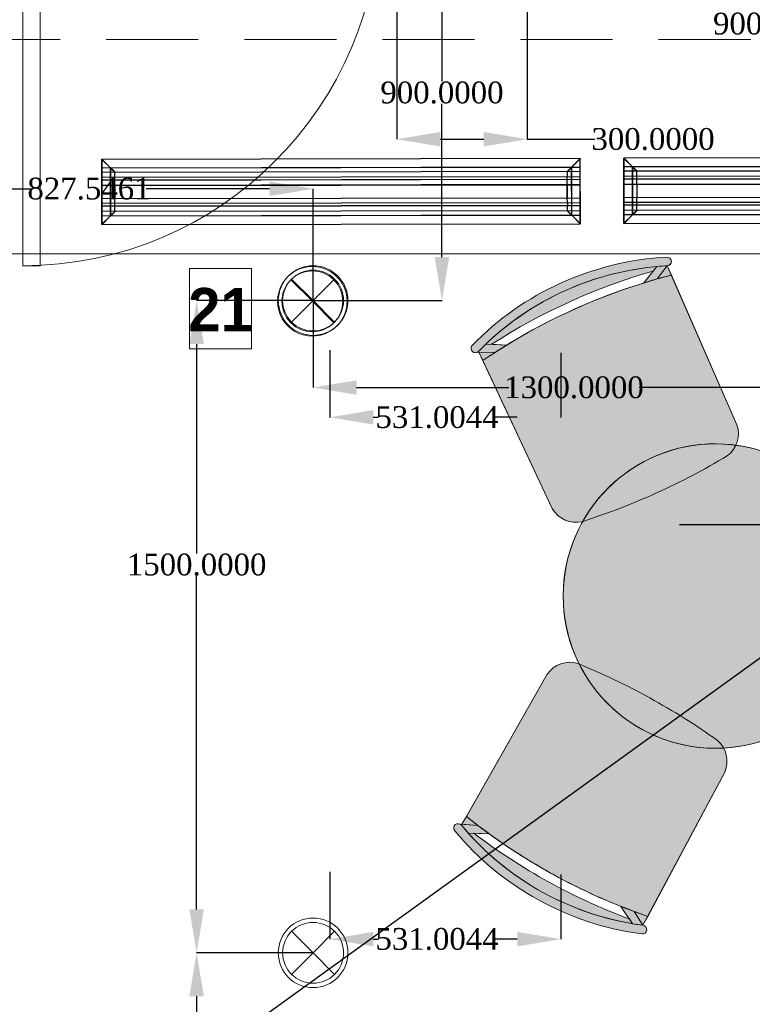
# Model space of a CAD drawing. Header units: millimetres. Extents: x 0 to 88385, y 0 to 41127.
# Tile 108 of 244: x 64383 to 66067, y 18270 to 20534. Entities that reach past the tile are written whole.
import ezdxf
from ezdxf import colors
from ezdxf.entities.mleader import LeaderData, LeaderLine
from ezdxf.math import Vec2, Vec3

# ---------------------------------------------------------------- set-up
doc = ezdxf.new("R2010")
doc.units = ezdxf.units.MM
doc.header["$MEASUREMENT"] = 0
doc.set_wipeout_variables(frame=1)
doc.linetypes.add('Hidden', pattern=[317.5, 211.666667, -105.833333])
for name, color, linetype in [('- განათება', 7, 'Continuous'), ('- მექანიკური ნაწილი', 7, 'Continuous'), ('- საშტეფცელო როზეტები', 7, 'Continuous'), ('Edges', 7, 'Continuous'), ('New_Structural - Bearing', 7, 'Continuous'), ('Structural - Bearing', 7, 'Continuous')]:
    doc.layers.add(name, color=color, linetype=linetype)
for name, color, linetype, lineweight in [('2D Drafting - General_Pen_No__2', 8, 'Continuous', 15), ('New_2D Drafting - General_Pen_No__1', 7, 'Continuous', 13), ('New_Annotation - Text_Pen_No__20', 1, 'Continuous', 0), ('New_Archicad Doors_Pen_No__1', 7, 'Continuous', 13), ('New_Drawing & Figure_Pen_No__1', 7, 'Continuous', 13)]:
    doc.layers.add(name, color=color, linetype=linetype, lineweight=lineweight)
for name, color, linetype, lineweight, true_color in [('New_2D Drafting - General_Pen_No__62', 7, 'Continuous', 20, 0xaaaaaa), ('New_Drawing & Figure_Pen_No__62', 7, 'Continuous', 20, 0xaaaaaa), ('New_Interior - Lamp_Pen_No__77', 7, 'Continuous', 20, 0xffeb28), ('Structural - Bearing_Pen_No__81', 7, 'Continuous', 20, 0x6a6a6a)]:
    doc.layers.add(name, color=color, linetype=linetype, lineweight=lineweight, true_color=true_color)
doc.styles.add('CT', font='ARIALN.TTF', dxfattribs={"height": 200})
doc.styles.add('GENERATED_STYLE_3', font='txt')
doc.styles.get("Standard").update_dxf_attribs({"font": 'sylfaen.ttf'})
doc.dimstyles.get("Standard").update_dxf_attribs({"dimtxt": 0.18, "dimasz": 0.18, "dimexe": 0.18, "dimexo": 0.0625, "dimgap": 0.09, "dimtad": 0, "dimtih": 1, "dimtoh": 1, "dimdec": 4, "dimzin": 0, "dimdsep": 46, "dimtxsty": 'Standard', "dimcen": 0.09, "dimadec": 0, "dimazin": 0, "dimtfac": 1, "dimtdec": 4, "dimtofl": 0, "dimtmove": 0, "dimatfit": 3, "dimfxl": 1, "dimtolj": 1, "dimtzin": 0, "dimarcsym": 0})

# ---------------------------------------------------------------- blocks, each defined once
blk = doc.blocks.new('Door_3')
at = {"layer": 'New_Archicad Doors_Pen_No__1', "color": 7, "linetype": 'Continuous', "lineweight": 13}
for p, q in [((370, 0), (370, 820)), ((370, 820), (410, 820)), ((410, 820), (410, 0)), ((-487, 0), (-487, 19)), ((-487, 19), (-437, 19)), ((-437, 0), (-487, 0)), ((-450, 0), (-487, 0)), ((-450, 0), (-487, 0)), ((-410, 0), (-450, 0)), ((-450, 0), (-450, -115)), ((-450, 0), (-450, -10)), ((-450, 0), (-450, -10)), ((-437, 19), (-437, 0)), ((-410, -115), (-410, 0)), ((410, 0), (370, 0)), ((450, 0), (410, 0)), ((410, 0), (410, -115)), ((437, 19), (487, 19)), ((437, 0), (437, 19)), ((487, 0), (437, 0)), ((450, -115), (450, 0)), ((450, 0), (450, -10)), ((450, 0), (450, -10)), ((450, 0), (487, 0)), ((450, 0), (487, 0)), ((487, 19), (487, 0)), ((-450, -10), (-450, -90)), ((-450, -10), (-450, -90)), ((450, -10), (450, -90)), ((450, -10), (450, -90)), ((-450, -90), (-450, -100)), ((-450, -90), (-450, -100)), ((450, -90), (450, -100)), ((450, -90), (450, -100)), ((-487, -119), (-487, -100)), ((-487, -100), (-437, -100)), ((-450, -100), (-487, -100)), ((-450, -100), (-487, -100)), ((-437, -100), (-437, -119)), ((437, -100), (487, -100)), ((437, -119), (437, -100)), ((450, -100), (487, -100)), ((450, -100), (487, -100)), ((487, -100), (487, -119)), ((-437, -119), (-487, -119)), ((-450, -115), (-410, -115)), ((410, -115), (450, -115)), ((487, -119), (437, -119))]:
    blk.add_line(p, q, dxfattribs=at)
blk.add_arc((410, 0), 820, 90, 180, dxfattribs=at)
blk = doc.blocks.new('Wall_46', base_point=(2382.1, 20888))
at = {"layer": 'New_Archicad Doors_Pen_No__1', "color": 7, "linetype": 'Continuous', "lineweight": 13, "zscale": 1000, "rotation": 180}
blk.add_blockref('Door_3', (-19440.8, 20788), dxfattribs=at)
blk = doc.blocks.new('Beam_11', base_point=(-47008.8, 20663))
at = {"layer": 'Structural - Bearing_Pen_No__81', "color": 251, "linetype": 'Hidden', "lineweight": 20, "true_color": 0x6a6a6a}
blk.add_line((-22833.8, 20488), (-17183.8, 20488), dxfattribs=at)
blk = doc.blocks.new('lineardiffplan')
at = {"layer": 'Edges'}
for p, q in [((392.8, 274.9), (392.8, 274.6)), ((393.1, 274.9), (392.8, 274.9)), ((422.8, 244.9), (392.8, 274.9)), ((392.8, 274.6), (392.9, 274.5)), ((392.9, 125.2), (392.9, 274.5)), ((412.4, 255), (392.9, 274.5)), ((393.1, 274.9), (393.2, 274.8)), ((393.2, 274.8), (412.7, 255.3)), ((1462.8, 244.9), (1492.8, 274.9)), ((1472.9, 255.3), (1492.4, 274.8)), ((1473.2, 254.9), (1492.8, 274.5)), ((1492.4, 274.8), (1492.5, 274.9)), ((1492.8, 274.9), (1492.5, 274.9)), ((1492.8, 274.5), (1492.8, 274.9)), ((1492.8, 274.5), (1492.8, 274.5)), ((1492.8, 125.4), (1492.8, 274.5)), ((1492.8, 255.3), (392.9, 255.3)), ((392.9, 254.9), (1492.8, 254.9)), ((412.4, 144.7), (412.4, 255)), ((412.8, 254.6), (412.4, 255)), ((412.7, 255.3), (413.1, 254.9)), ((412.8, 145.1), (412.8, 254.6)), ((412.8, 254.6), (422.8, 244.6)), ((413.1, 254.9), (423.1, 244.9)), ((1472.5, 254.9), (1462.5, 244.9)), ((1462.9, 244.6), (1472.8, 254.5)), ((1472.9, 255.3), (1472.5, 254.9)), ((1472.8, 254.5), (1473.2, 254.9)), ((1472.8, 254.5), (1472.8, 145.3)), ((1473.2, 144.9), (1473.2, 254.9)), ((392.9, 244.9), (1492.8, 244.9)), ((392.9, 233.2), (1492.8, 233.2)), ((392.9, 233), (1492.8, 233)), ((392.9, 226.8), (1492.8, 226.8)), ((392.9, 226.5), (1492.8, 226.5)), ((422.8, 244.6), (422.8, 244.9)), ((422.8, 244.9), (423.1, 244.9)), ((422.8, 244.6), (422.8, 244.6)), ((422.8, 244.6), (422.8, 233.2)), ((422.8, 233), (422.8, 233.2)), ((422.8, 226.8), (422.8, 233)), ((422.8, 226.5), (422.8, 226.8)), ((422.8, 214.9), (422.8, 226.5)), ((423.1, 244.9), (423.1, 244.9)), ((1462.5, 244.9), (1462.5, 244.9)), ((1462.5, 244.9), (1462.8, 244.9)), ((1462.8, 244.9), (1462.9, 244.6)), ((1462.8, 244.5), (1462.9, 244.6)), ((1462.8, 233.2), (1462.8, 244.5)), ((1462.8, 233), (1462.8, 233.2)), ((1462.8, 226.8), (1462.8, 233)), ((1462.8, 226.5), (1462.8, 226.8)), ((1462.8, 214.9), (1462.8, 226.5)), ((392.9, 214.9), (1492.8, 214.9)), ((1492.8, 214.8), (392.9, 214.8)), ((422.4, 214.9), (422.3, 214.9)), ((422.8, 214.9), (422.4, 214.9)), ((422.8, 184.9), (422.8, 214.9)), ((423.2, 214.9), (422.8, 214.9)), ((423.2, 214.8), (422.8, 214.9)), ((423.2, 214.8), (423.2, 214.9)), ((423.2, 214.8), (423.2, 184.9)), ((1462.8, 214.9), (1462.4, 214.9)), ((1462.4, 214.9), (1462.4, 214.8)), ((1462.8, 214.9), (1462.4, 214.8)), ((1462.4, 184.9), (1462.4, 214.8)), ((1462.8, 214.9), (1462.8, 184.9)), ((1462.8, 214.9), (1463.2, 214.9)), ((1463.2, 214.9), (1463.3, 214.9)), ((1492.8, 184.9), (392.9, 184.9)), ((422.4, 184.9), (422.3, 184.9)), ((422.8, 184.9), (422.4, 184.9)), ((422.8, 184.9), (423.2, 184.9)), ((422.8, 173.2), (422.8, 184.9)), ((1462.4, 184.9), (1462.8, 184.9)), ((1462.8, 173.2), (1462.8, 184.9)), ((1463.2, 184.9), (1462.8, 184.9)), ((1463.2, 184.9), (1463.3, 184.9)), ((392.9, 173.2), (1492.8, 173.2)), ((392.9, 173), (1492.8, 173)), ((392.9, 166.8), (1492.8, 166.8)), ((392.9, 166.5), (1492.8, 166.5)), ((422.8, 173), (422.8, 173.2)), ((422.8, 173), (422.8, 166.8)), ((422.8, 166.5), (422.8, 166.8)), ((422.8, 155.1), (422.8, 166.5)), ((1462.8, 173), (1462.8, 173.2)), ((1462.8, 166.8), (1462.8, 173)), ((1462.8, 166.5), (1462.8, 166.8)), ((1462.8, 155.3), (1462.8, 166.5)), ((392.8, 124.9), (422.8, 154.9)), ((392.9, 154.9), (1492.8, 154.9)), ((1492.8, 144.9), (392.9, 144.9)), ((392.9, 125.2), (412.4, 144.7)), ((392.9, 144.5), (1492.8, 144.5)), ((412.7, 144.5), (393.2, 124.9)), ((412.8, 145.1), (412.4, 144.7)), ((412.7, 144.5), (413.1, 144.9)), ((412.8, 145.1), (422.8, 155.1)), ((423.1, 154.8), (413.1, 144.9)), ((422.8, 154.9), (422.8, 155.1)), ((422.8, 155.1), (422.8, 155.1)), ((423.1, 154.8), (422.8, 154.9)), ((423.1, 154.8), (423.1, 154.9)), ((1462.5, 154.8), (1462.4, 154.9)), ((1462.8, 154.9), (1462.5, 154.8)), ((1462.5, 154.8), (1472.4, 144.9)), ((1462.9, 155.2), (1462.8, 155.3)), ((1462.9, 155.2), (1462.8, 154.9)), ((1462.8, 154.9), (1492.8, 124.9)), ((1472.8, 145.3), (1462.9, 155.2)), ((1472.4, 144.9), (1472.8, 144.5)), ((1473.2, 144.9), (1472.8, 145.3)), ((1472.8, 144.5), (1492.4, 124.9)), ((1473.2, 144.9), (1492.8, 125.4)), ((392.9, 125.2), (392.8, 125.1)), ((392.8, 125.1), (392.8, 124.9)), ((392.8, 124.9), (393.1, 124.9)), ((393.2, 124.9), (393.1, 124.9)), ((1492.4, 124.9), (1492.8, 124.9)), ((1492.4, 124.9), (1492.4, 124.9)), ((1492.8, 125.3), (1492.8, 125.4)), ((1492.8, 124.9), (1492.8, 125.3))]:
    blk.add_line(p, q, dxfattribs=at)
blk.add_lwpolyline([(393.2, 274.8), (1492.8, 274.8), (1492.8, 124.9), (393.2, 124.9)], close=True, dxfattribs=at)
blk = doc.blocks.new('Recessed Spot')
at = {"layer": 'New_Interior - Lamp_Pen_No__77', "color": 2, "linetype": 'Continuous', "lineweight": 20, "true_color": 0xffeb28}
for q in [(-49.5, 49.5), (49.5, 49.5), (-49.5, -49.5), (49.5, -49.5)]:
    blk.add_line((0, 0), q, dxfattribs=at)
at = {"layer": 'New_Interior - Lamp_Pen_No__77', "color": 2, "linetype": 'Continuous', "lineweight": 20, "true_color": 0xffeb28, "flags": 128}
blk.add_lwpolyline([(80, 0, 1), (-80, 0, 1)], format="xyb", close=True, dxfattribs=at)
at = {"layer": 'New_Interior - Lamp_Pen_No__77', "color": 2, "linetype": 'Continuous', "lineweight": 20, "true_color": 0xffeb28}
blk.add_circle((0, 0), 70, dxfattribs=at)
blk = doc.blocks.new('_DotSmall')
at = {"color": 0, "linetype": 'ByBlock', "const_width": 0.5}
blk.add_lwpolyline([(-0.0625, 0, 1), (0.0625, 0, 1)], format="xyb", close=True, dxfattribs=at)
blk = doc.blocks.new('*D603')
at = {"layer": '- საშტეფცელო როზეტები', "color": 0, "lineweight": -2, "transparency": 16777216}
for p, q in [((65249.5, 20792.9), (65249.5, 20258.8)), ((65549.5, 20789.9), (65549.5, 20258.8)), ((65349.5, 20259), (65449.5, 20259)), ((65549.5, 20259), (65705.1, 20259))]:
    blk.add_line(p, q, dxfattribs=at)
at = {"layer": '- საშტეფცელო როზეტები', "color": 0, "transparency": 16777216}
for points in [[(65349.5, 20275.7), (65349.5, 20242.3), (65249.5, 20259)], [(65449.5, 20275.7), (65449.5, 20242.3), (65549.5, 20259)]]:
    blk.add_solid(points, dxfattribs=at)
at = {"layer": 'Defpoints', "color": 0, "transparency": 16777216}
for p in [(65249.5, 20793), (65549.5, 20790), (65249.5, 20259)]:
    blk.add_point(p, dxfattribs=at)
at = {"layer": '- საშტეფცელო როზეტები', "color": 0, "transparency": 16777216, "insert": (65838.6, 20259), "char_height": 50, "attachment_point": 5}
blk.add_mtext('\\A1;{\\fSylfaen|b0|i0|c0|p18;300.0000}', dxfattribs=at)
blk = doc.blocks.new('*D918')
at = {"layer": '- განათება', "color": 0, "lineweight": -2, "transparency": 16777216}
for p, q in [((65057, 18388), (64789.2, 18388)), ((64789.3, 18288), (64789.3, 17806.1)), ((64789.3, 16988), (64789.3, 17754.8)), ((65057, 16888), (64789.2, 16888))]:
    blk.add_line(p, q, dxfattribs=at)
at = {"layer": '- განათება', "color": 0, "transparency": 16777216}
for points in [[(64772.7, 18288), (64806, 18288), (64789.3, 18388)], [(64772.7, 16988), (64806, 16988), (64789.3, 16888)]]:
    blk.add_solid(points, dxfattribs=at)
at = {"layer": 'Defpoints', "color": 0, "transparency": 16777216}
for p in [(65057.1, 18388), (64789.3, 16888), (65057.1, 16888)]:
    blk.add_point(p, dxfattribs=at)
at = {"layer": '- განათება', "color": 0, "transparency": 16777216, "insert": (64789.3, 17780.4), "char_height": 50, "attachment_point": 5}
blk.add_mtext('\\A1;{\\fSylfaen|b0|i0|c0|p18;1500.0000}', dxfattribs=at)
blk = doc.blocks.new('*D919')
at = {"layer": '- განათება', "color": 0, "lineweight": -2, "transparency": 16777216}
for p, q in [((65057, 19888), (64789.2, 19888)), ((64789.3, 19788), (64789.3, 19306.1)), ((64789.3, 18488), (64789.3, 19254.8)), ((65057, 18388), (64789.2, 18388))]:
    blk.add_line(p, q, dxfattribs=at)
at = {"layer": '- განათება', "color": 0, "transparency": 16777216}
for points in [[(64772.7, 19788), (64806, 19788), (64789.3, 19888)], [(64772.7, 18488), (64806, 18488), (64789.3, 18388)]]:
    blk.add_solid(points, dxfattribs=at)
at = {"layer": 'Defpoints', "color": 0, "transparency": 16777216}
for p in [(65057.1, 19888), (64789.3, 18388), (65057.1, 18388)]:
    blk.add_point(p, dxfattribs=at)
at = {"layer": '- განათება', "color": 0, "transparency": 16777216, "insert": (64789.3, 19280.4), "char_height": 50, "attachment_point": 5}
blk.add_mtext('\\A1;{\\fSylfaen|b0|i0|c0|p18;1500.0000}', dxfattribs=at)
blk = doc.blocks.new('*D923')
at = {"layer": '- განათება', "color": 0, "lineweight": -2, "transparency": 16777216}
for p, q in [((64709.6, 20788), (65353.5, 20788)), ((65353.3, 20688), (65353.3, 20391.7)), ((65353.3, 19988), (65353.3, 20340.3)), ((65057.1, 19888), (65353.5, 19888))]:
    blk.add_line(p, q, dxfattribs=at)
at = {"layer": '- განათება', "color": 0, "transparency": 16777216}
for points in [[(65336.7, 20688), (65370, 20688), (65353.3, 20788)], [(65336.7, 19988), (65370, 19988), (65353.3, 19888)]]:
    blk.add_solid(points, dxfattribs=at)
at = {"layer": 'Defpoints', "color": 0, "transparency": 16777216}
for p in [(64709.6, 20788), (65057.1, 19888), (65353.3, 19888)]:
    blk.add_point(p, dxfattribs=at)
at = {"layer": '- განათება', "color": 0, "transparency": 16777216, "insert": (65353.3, 20366), "char_height": 50, "attachment_point": 5}
blk.add_mtext('\\A1;{\\fSylfaen|b0|i0|c0|p18;900.0000}', dxfattribs=at)
blk = doc.blocks.new('*D924')
at = {"layer": '- განათება', "color": 0, "lineweight": -2, "transparency": 16777216}
for p, q in [((64229.5, 19859.8), (64229.5, 20145.2)), ((64329.5, 20145), (64410.7, 20145)), ((64957.1, 20145), (64673, 20145)), ((65057.1, 19888), (65057.1, 20145.2))]:
    blk.add_line(p, q, dxfattribs=at)
at = {"layer": '- განათება', "color": 0, "transparency": 16777216}
for points in [[(64329.5, 20161.7), (64329.5, 20128.3), (64229.5, 20145)], [(64957.1, 20161.7), (64957.1, 20128.3), (65057.1, 20145)]]:
    blk.add_solid(points, dxfattribs=at)
at = {"layer": 'Defpoints', "color": 0, "transparency": 16777216}
for p in [(65057.1, 20145), (65057.1, 19888), (64229.5, 19859.7)]:
    blk.add_point(p, dxfattribs=at)
at = {"layer": '- განათება', "color": 0, "transparency": 16777216, "insert": (64541.8, 20145), "char_height": 50, "attachment_point": 5}
blk.add_mtext('\\A1;{\\fSylfaen|b0|i0|c0|p18;827.5461}', dxfattribs=at)
blk = doc.blocks.new('*D925')
at = {"layer": '- განათება', "color": 0, "lineweight": -2, "transparency": 16777216}
for p, q in [((65057.1, 19887.9), (65057.1, 19687.8)), ((66357.1, 19887.9), (66357.1, 19687.8)), ((65157.1, 19688), (65507.2, 19688)), ((66257.1, 19688), (65806.5, 19688))]:
    blk.add_line(p, q, dxfattribs=at)
at = {"layer": '- განათება', "color": 0, "transparency": 16777216}
for points in [[(65157.1, 19704.7), (65157.1, 19671.3), (65057.1, 19688)], [(66257.1, 19704.7), (66257.1, 19671.3), (66357.1, 19688)]]:
    blk.add_solid(points, dxfattribs=at)
at = {"layer": 'Defpoints', "color": 0, "transparency": 16777216}
for p in [(65057.1, 19888), (66357.1, 19888), (65057.1, 19688)]:
    blk.add_point(p, dxfattribs=at)
at = {"layer": '- განათება', "color": 0, "transparency": 16777216, "insert": (65656.8, 19688), "char_height": 50, "attachment_point": 5}
blk.add_mtext('\\A1;{\\fSylfaen|b0|i0|c0|p18;1300.0000}', dxfattribs=at)
blk = doc.blocks.new('*D927')
at = {"layer": '- განათება', "color": 0, "lineweight": -2, "transparency": 16777216}
for p, q in [((66247.3, 20788), (66117.9, 20788)), ((66118.1, 20688), (66118.1, 20550.1)), ((66118.1, 19988), (66118.1, 20498.7)), ((66357, 19888), (66117.9, 19888))]:
    blk.add_line(p, q, dxfattribs=at)
at = {"layer": '- განათება', "color": 0, "transparency": 16777216}
for points in [[(66101.4, 20688), (66134.7, 20688), (66118.1, 20788)], [(66101.4, 19988), (66134.7, 19988), (66118.1, 19888)]]:
    blk.add_solid(points, dxfattribs=at)
at = {"layer": 'Defpoints', "color": 0, "transparency": 16777216}
for p in [(66247.3, 20788), (66118.1, 19888), (66357.1, 19888)]:
    blk.add_point(p, dxfattribs=at)
at = {"layer": '- განათება', "color": 0, "transparency": 16777216, "insert": (66118.1, 20524.4), "char_height": 50, "attachment_point": 5}
blk.add_mtext('\\A1;{\\fSylfaen|b0|i0|c0|p18;900.0000}', dxfattribs=at)
blk = doc.blocks.new('*D1285')
at = {"layer": '- განათება', "color": 0, "lineweight": -2, "transparency": 16777216}
for p, q in [((65095.5, 19774.2), (65095.5, 19619.3)), ((65626.5, 19767.9), (65626.5, 19619.3)), ((65195.5, 19619.5), (65207.4, 19619.5)), ((65526.5, 19619.5), (65476.6, 19619.5))]:
    blk.add_line(p, q, dxfattribs=at)
at = {"layer": '- განათება', "color": 0, "transparency": 16777216}
for points in [[(65195.5, 19636.2), (65195.5, 19602.8), (65095.5, 19619.5)], [(65526.5, 19636.2), (65526.5, 19602.8), (65626.5, 19619.5)]]:
    blk.add_solid(points, dxfattribs=at)
at = {"layer": 'Defpoints', "color": 0, "transparency": 16777216}
for p in [(65095.5, 19774.2), (65626.5, 19768), (65095.5, 19619.5)]:
    blk.add_point(p, dxfattribs=at)
at = {"layer": '- განათება', "color": 0, "transparency": 16777216, "insert": (65342, 19619.5), "char_height": 50, "attachment_point": 5}
blk.add_mtext('\\A1;{\\fSylfaen|b0|i0|c0|p18;531.0044}', dxfattribs=at)
blk = doc.blocks.new('*D1287')
at = {"layer": '- განათება', "color": 0, "lineweight": -2, "transparency": 16777216}
for p, q in [((65095.5, 18574.2), (65095.5, 18419.3)), ((65626.5, 18567.9), (65626.5, 18419.3)), ((65195.5, 18419.5), (65207.4, 18419.5)), ((65526.5, 18419.5), (65476.6, 18419.5))]:
    blk.add_line(p, q, dxfattribs=at)
at = {"layer": '- განათება', "color": 0, "transparency": 16777216}
for points in [[(65195.5, 18436.2), (65195.5, 18402.8), (65095.5, 18419.5)], [(65526.5, 18436.2), (65526.5, 18402.8), (65626.5, 18419.5)]]:
    blk.add_solid(points, dxfattribs=at)
at = {"layer": 'Defpoints', "color": 0, "transparency": 16777216}
for p in [(65095.5, 18574.2), (65626.5, 18568), (65095.5, 18419.5)]:
    blk.add_point(p, dxfattribs=at)
at = {"layer": '- განათება', "color": 0, "transparency": 16777216, "insert": (65342, 18419.5), "char_height": 50, "attachment_point": 5}
blk.add_mtext('\\A1;{\\fSylfaen|b0|i0|c0|p18;531.0044}', dxfattribs=at)
blk = doc.blocks.new('AVARIULI GANATEBA')
at = {"layer": '- განათება', "color": 3, "linetype": 'Continuous', "lineweight": 20}
for q in [(-49.5, 49.5), (49.5, 49.5), (-49.5, -49.5), (49.5, -49.5)]:
    blk.add_line((0, 0), q, dxfattribs=at)
for major_axis, start_param, end_param in [((56.6, 56.6), 0.785398, 3.926991), ((-49.5, 49.5), 2.356194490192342, 8.639379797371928), ((56.6, 56.6), 3.926991, 7.068583)]:
    blk.add_ellipse((0, 0), major_axis=major_axis, ratio=1, start_param=start_param, end_param=end_param, dxfattribs=at)

msp = doc.modelspace()

# ---------------------------------------------------------------- hatches: boundary and pattern name
at = {"layer": 'New_Drawing & Figure_Pen_No__62', "linetype": 'Continuous', "lineweight": 20, "true_color": 0xaaaaaa}
for points in [[(65871.44375, 19967.94473, 0.985078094), (65870.37526, 19987.91617, 0.1883998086), (65422.8191, 19784.95812, 0.9850780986), (65437.13887, 19770.99589, -0.1884020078)], [(65839.06723, 19955.90033), (65847.2686, 19966.20591, 0.1693138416), (65454.37505, 19788.0363), (65437.13887, 19770.99589), (65438.1117, 19768.92492), (65475.01357, 19768.43835, -0.0058933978), (65502.44717, 19785.7694), (65467.53114, 19787.41591, -0.073421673)], [(65871.44375, 19967.94473, 0.009248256), (65847.2686, 19966.20591), (65817.30093, 19928.54948, -0.0058933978), (65848.41343, 19937.76795)], [(65871.44375, 19967.94473), (65848.41343, 19937.76795, -0.0060954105), (65880.81166, 19946.52815)], [(65880.81166, 19946.52815, 0.0750812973), (65502.44717, 19785.7694), (65475.01357, 19768.43835, 0.0060954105), (65447.07759, 19749.83815), (65606.89291, 19409.62014, 0.3269331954), (65675.46463, 19379.46289, 0.0286525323), (65846.54663, 19445.51544, 0.0286525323), (66008.95518, 19530.69439, 0.3269331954), (66031.44841, 19602.14784)], [(65438.1117, 19768.92492), (65447.07759, 19749.83815, -0.0060954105), (65475.01357, 19768.43835)], [(65944.76483, 18860.46406, 1), (66019.34008, 19556.48018, 1)], [(65986.7276, 18876.48166, 0.0286525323), (65831.46657, 18974.08289, 0.0286525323), (65666.06499, 19053.29343, 0.3269331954), (65595.3477, 19028.58299), (65409.45298, 18701.88377, 0.0060954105), (65435.85118, 18681.15887), (65461.84763, 18661.73847, 0.0750812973), (65826.50318, 18471.92436), (66003.57239, 18803.48992, 0.3269331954)], [(65812.86668, 18431.47769, 0.9850780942), (65815.49146, 18451.3047, -0.1884020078), (65397.89242, 18681.56675, 0.9850780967), (65382.52607, 18668.76538, 0.1883998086)], [(65791.52592, 18454.92604), (65784.15435, 18465.84059, -0.073421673), (65426.90964, 18662.82356), (65461.84763, 18661.73847, -0.0058933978), (65435.85118, 18681.15887), (65399.02399, 18683.55543), (65397.89242, 18681.56675), (65413.74528, 18663.23241, 0.1693138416)], [(65399.02399, 18683.55543), (65435.85118, 18681.15887, -0.0060954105), (65409.45298, 18701.88377)], [(65815.49146, 18451.3047), (65794.88796, 18483.18777, -0.0058933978), (65764.59033, 18494.80764), (65791.52592, 18454.92604, 0.009248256)], [(65815.49146, 18451.3047), (65826.50318, 18471.92436, -0.0060954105), (65794.88796, 18483.18777)]]:
    msp.add_hatch(color=253, dxfattribs=at).paths.add_polyline_path(points)

# ---------------------------------------------------------------- linework, layer by layer
at = {"layer": '2D Drafting - General_Pen_No__2', "color": 116, "true_color": 0x136734}
msp.add_lwpolyline([(50571.52795, 19995.50001), (88003.5, 19995.50001)], dxfattribs=at)
at = {"layer": 'New_2D Drafting - General_Pen_No__1', "color": 7, "linetype": 'Continuous', "lineweight": 13, "flags": 128}
for points in [[(65467.53114, 19787.41591, -0.073421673), (65839.06723, 19955.90033)], [(65871.44375, 19967.94473), (66031.44841, 19602.14784, -0.3269331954), (66008.95518, 19530.69439, -0.0286525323), (65846.54663, 19445.51544)], [(65447.07759, 19749.83815, -0.087148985), (65880.81166, 19946.52815)], [(65437.13887, 19770.99589), (65606.89291, 19409.62014, 0.3269331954), (65675.46463, 19379.46289, 0.0286525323), (65846.54663, 19445.51544)], [(65397.89242, 18681.56675), (65595.3477, 19028.58299, -0.3269331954), (65666.06499, 19053.29343, -0.0286525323), (65831.46657, 18974.08289)], [(65815.49146, 18451.3047), (66003.57239, 18803.48992, 0.3269331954), (65986.7276, 18876.48166, 0.0286525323), (65831.46657, 18974.08289)], [(65409.45298, 18701.88377, 0.087148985), (65826.50318, 18471.92436)], [(65426.90964, 18662.82356, 0.073421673), (65784.15435, 18465.84059)]]:
    msp.add_lwpolyline(points, format="xyb", dxfattribs=at)
for points in [[(65817.30093, 19928.54948), (65847.2686, 19966.20591)], [(65848.41343, 19937.76795), (65871.44375, 19967.94473)], [(65423.26466, 19770.76892), (65423.15545, 19770.87227)], [(65475.01357, 19768.43835), (65434.2144, 19768.97631)], [(65502.44717, 19785.7694), (65454.37505, 19788.0363)], [(65384.0783, 18682.87646), (65383.96135, 18682.78195)], [(65435.85118, 18681.15887), (65395.13458, 18683.80853)], [(65461.84763, 18661.73847), (65413.74528, 18663.23241)], [(65764.59033, 18494.80764), (65791.52592, 18454.92604)], [(65794.88796, 18483.18777), (65815.49146, 18451.3047)]]:
    msp.add_lwpolyline(points, dxfattribs=at)
at = {"layer": 'New_2D Drafting - General_Pen_No__1', "color": 7, "linetype": 'Continuous', "lineweight": 13}
msp.add_circle((65982.05245, 19208.47212), 349.99997, dxfattribs=at)
for centre, radius, start, end in [((65906.35614, 19313.62554), 675.24994, 93.0544683, 135.73227412), ((65870.75937, 19977.92242), 10.00113, 272.21078158, 92.20106878), ((65906.35614, 19313.62554), 655.24994, 93.05422495, 135.73251747), ((65430.08394, 19778.08465), 10.00113, 136.58567364, 316.57596082), ((65390.30547, 18675.05055), 10.00113, 38.94528589, 218.93557307), ((65901.39265, 19100.89956), 655.24994, 219.78872924, 262.46702176), ((65901.39265, 19100.89956), 675.24994, 219.78897259, 262.46677842), ((65814.03002, 18441.41093), 10.00113, 263.32017793, 83.31046514)]:
    msp.add_arc(centre, radius, start, end, dxfattribs=at)
at = {"layer": 'New_2D Drafting - General_Pen_No__62', "color": 253, "linetype": 'Continuous', "lineweight": 20, "true_color": 0xaaaaaa}
for p, q in [((65423.26466, 19770.76892), (65423.15545, 19770.87227)), ((65384.0783, 18682.87646), (65383.96135, 18682.78195))]:
    msp.add_line(p, q, dxfattribs=at)
at = {"layer": 'New_Drawing & Figure_Pen_No__1', "color": 7, "linetype": 'Continuous', "lineweight": 13, "flags": 128}
for points in [[(65871.44375, 19967.94473, 0.985078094), (65870.37526, 19987.91617, 0.1883998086), (65422.8191, 19784.95812, 0.9850780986), (65437.13887, 19770.99589, -0.1884020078)], [(65839.06723, 19955.90033), (65847.2686, 19966.20591, 0.1693138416), (65454.37505, 19788.0363), (65437.13887, 19770.99589), (65438.1117, 19768.92492), (65475.01357, 19768.43835, -0.0058933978), (65502.44717, 19785.7694), (65467.53114, 19787.41591, -0.073421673)], [(65871.44375, 19967.94473, 0.009248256), (65847.2686, 19966.20591), (65817.30093, 19928.54948, -0.0058933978), (65848.41343, 19937.76795)], [(65871.44375, 19967.94473), (65848.41343, 19937.76795, -0.0060954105), (65880.81166, 19946.52815)], [(65880.81166, 19946.52815, 0.0750812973), (65502.44717, 19785.7694), (65475.01357, 19768.43835, 0.0060954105), (65447.07759, 19749.83815), (65606.89291, 19409.62014, 0.3269331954), (65675.46463, 19379.46289, 0.0286525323), (65846.54663, 19445.51544, 0.0286525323), (66008.95518, 19530.69439, 0.3269331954), (66031.44841, 19602.14784)], [(65438.1117, 19768.92492), (65447.07759, 19749.83815, -0.0060954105), (65475.01357, 19768.43835)], [(65944.76483, 18860.46406, 1), (66019.34008, 19556.48018, 1)], [(65986.7276, 18876.48166, 0.0286525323), (65831.46657, 18974.08289, 0.0286525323), (65666.06499, 19053.29343, 0.3269331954), (65595.3477, 19028.58299), (65409.45298, 18701.88377, 0.0060954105), (65435.85118, 18681.15887), (65461.84763, 18661.73847, 0.0750812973), (65826.50318, 18471.92436), (66003.57239, 18803.48992, 0.3269331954)], [(65812.86668, 18431.47769, 0.9850780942), (65815.49146, 18451.3047, -0.1884020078), (65397.89242, 18681.56675, 0.9850780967), (65382.52607, 18668.76538, 0.1883998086)], [(65791.52592, 18454.92604), (65784.15435, 18465.84059, -0.073421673), (65426.90964, 18662.82356), (65461.84763, 18661.73847, -0.0058933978), (65435.85118, 18681.15887), (65399.02399, 18683.55543), (65397.89242, 18681.56675), (65413.74528, 18663.23241, 0.1693138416)], [(65399.02399, 18683.55543), (65435.85118, 18681.15887, -0.0060954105), (65409.45298, 18701.88377)], [(65815.49146, 18451.3047), (65794.88796, 18483.18777, -0.0058933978), (65764.59033, 18494.80764), (65791.52592, 18454.92604, 0.009248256)], [(65815.49146, 18451.3047), (65826.50318, 18471.92436, -0.0060954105), (65794.88796, 18483.18777)]]:
    msp.add_lwpolyline(points, format="xyb", close=True, dxfattribs=at)

# ---------------------------------------------------------------- block references
at = {"layer": '- განათება', "color": 1}
msp.add_blockref('AVARIULI GANATEBA', (65055.29863, 19886.2132), dxfattribs=at)
at = {"layer": '- განათება', "color": 2, "linetype": 'Continuous', "lineweight": 20, "true_color": 0xffeb28, "zscale": 1000}
for p in [(65057.0664, 19887.98097), (65057.0664, 18387.98097)]:
    msp.add_blockref('Recessed Spot', p, dxfattribs=at)
at = {"layer": '- მექანიკური ნაწილი', "xscale": -1, "rotation": 0.08827330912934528}
for p in [(66064.62995, 19940.20169), (67264.69953, 19942.55542)]:
    msp.add_blockref('lineardiffplan', p, dxfattribs=at)
at = {"layer": 'New_Structural - Bearing', "color": 7, "lineweight": 35}
msp.add_blockref('Wall_46', (86622.37834, 20887.98097), dxfattribs=at)
at = {"layer": 'Structural - Bearing', "color": 251, "lineweight": 20, "true_color": 0x6a6a6a}
msp.add_blockref('Beam_11', (37231.5059, 20662.98097), dxfattribs=at)

# ---------------------------------------------------------------- dimensions: what is measured, and where the dimension line sits
at = {"layer": '- განათება', "color": 1}
for base, p1, p2, angle, picture, middle in [((66118.0605, 19887.98097), (66247.33143, 20787.98097), (66357.0664, 19887.98097), 270, '*D927', (66118.0605, 20524.37967)), ((65057.0664, 19688), (66357.0664, 19887.98097), (65057.0664, 19887.98097), 180, '*D925', (65656.83143, 19688)), ((65095.50151, 19619.5), (65626.5059, 19767.98097), (65095.50151, 19774.22274), 180, '*D1285', (65342, 19619.5)), ((65095.50151, 18419.5), (65626.5059, 18567.98097), (65095.50151, 18574.22274), 180, '*D1287', (65342, 18419.5)), ((64789.33143, 16887.98097), (65057.0664, 18387.98097), (65057.0664, 16887.98097), 270, '*D918', (64789.33143, 17780.41604))]:
    dim = msp.add_linear_dim(base=base, p1=p1, p2=p2, angle=angle, text='{\\fSylfaen|b0|i0|c0|p18;<>}', dimstyle='Standard', override={"dimtxt": 50, "dimasz": 100}, dxfattribs=at)
    dim.commit()
    dim.dimension.update_dxf_attribs({"geometry": picture, "text_midpoint": middle, "dimtype": 160})
at = {"layer": '- საშტეფცელო როზეტები', "color": 1}
dim = msp.add_linear_dim(base=(65249.52029, 20259), p1=(65549.5203, 20790.00982), p2=(65249.52029, 20792.98097), angle=180, text='{\\fSylfaen|b0|i0|c0|p18;<>}', dimstyle='Standard', override={"dimtxt": 50, "dimasz": 100}, dxfattribs=at)
dim.commit()
dim.dimension.update_dxf_attribs({"geometry": '*D603', "text_midpoint": (65838.56389, 20259), "dimtype": 160})

# ---------------------------------------------------------------- leaders
at = {"layer": '- მექანიკური ნაწილი', "color": 7}
ml = msp.add_multileader_mtext('Standard', dxfattribs=at)
ml.set_content('{\\fSylfaen|b1|i0|c0|p18;\\C1;DB-HVAC\\C7;  \\fSylfaen|b0|i0|c0|p18;\\C1;QF-24          \\C7;N2XH-3X2.5}', color=7, style='CT')
ml.set_leader_properties()
ml.set_arrow_properties(name='DOTSMALL')
ml.build(insert=Vec2(0, 0))
ml.multileader.update_dxf_attribs({"has_dogleg": 0, "text_left_attachment_type": 6, "text_right_attachment_type": 6, "dogleg_length": 9, "arrow_head_size": 172.53719})
ctx = ml.context
ctx.base_point, ctx.char_height, ctx.arrow_head_size, ctx.landing_gap_size, ctx.plane_origin = Vec3(66507.69873, 19371.9237), 171.3007828, 172.53719, 57.5124, Vec3(44185.80887, 8886.39979)
ctx.left_attachment, ctx.right_attachment, ctx.text_align_type = 6, 6, 1
notes = []
notes.append((ctx, [(1, (1, 1, 0), (66498.69873, 19371.9237), (1, 0), 9, [(2, [(63392, 17122.5)], 0, [])])]))
ctx.mtext.insert, ctx.mtext.width, ctx.mtext.defined_height, ctx.mtext.alignment, ctx.mtext.flow_direction = Vec3(67510.49934, 19577.48464), 2531.4263669, 243.98464, 2, 5
ml = msp.add_multileader_mtext('Standard', dxfattribs=at)
ml.set_content('{\\fSylfaen|b1|i0|c0|p18;\\C1;DB-HVAC\\C7;  \\fSylfaen|b0|i0|c0|p18;\\C1;QF-24          \\C7;N2XH-3X2.5}', color=7, style='CT')
ml.set_leader_properties()
ml.set_arrow_properties(name='DOTSMALL')
ml.build(insert=Vec2(0, 0))
ml.multileader.update_dxf_attribs({"has_dogleg": 0, "text_left_attachment_type": 6, "text_right_attachment_type": 6, "dogleg_length": 9, "arrow_head_size": 172.53719})
ctx = ml.context
ctx.base_point, ctx.char_height, ctx.arrow_head_size, ctx.landing_gap_size, ctx.plane_origin = Vec3(66507.69873, 19371.9237), 171.3007828, 172.53719, 57.5124, Vec3(49777.30854, 8886.39979)
ctx.left_attachment, ctx.right_attachment, ctx.text_align_type = 6, 6, 1
notes.append((ctx, [(0, (1, 1, 0), (68522.29996, 19371.9237), (-1, 0), 9, [(2, [(69413.5, 17122.5)], 0, [])])]))
ctx.mtext.insert, ctx.mtext.width, ctx.mtext.defined_height, ctx.mtext.alignment, ctx.mtext.flow_direction = Vec3(67510.49934, 19577.48464), 2531.4263669, 243.98464, 2, 5
ml = msp.add_multileader_mtext('Standard', dxfattribs=at)
ml.set_content('{\\fSylfaen|b1|i0|c0|p18;\\C1;DB-HVAC\\C7;  \\fSylfaen|b0|i0|c0|p18;\\C1;QF-24          \\C7;N2XH-3X2.5}', color=7, style='CT')
ml.set_leader_properties()
ml.set_arrow_properties(name='DOTSMALL')
ml.build(insert=Vec2(0, 0))
ml.multileader.update_dxf_attribs({"has_dogleg": 0, "text_left_attachment_type": 6, "text_right_attachment_type": 6, "dogleg_length": 9, "arrow_head_size": 172.53719})
ctx = ml.context
ctx.base_point, ctx.char_height, ctx.arrow_head_size, ctx.landing_gap_size, ctx.plane_origin = Vec3(66507.69873, 19371.9237), 171.3007828, 172.53719, 57.5124, Vec3(55763.30854, 8886.39979)
ctx.left_attachment, ctx.right_attachment, ctx.text_align_type = 6, 6, 1
notes.append((ctx, [(0, (1, 1, 0), (68522.29996, 19371.9237), (-1, 0), 9, [(2, [(72269.67344, 17082.5)], 0, [])])]))
ctx.mtext.insert, ctx.mtext.width, ctx.mtext.defined_height, ctx.mtext.alignment, ctx.mtext.flow_direction = Vec3(67510.49934, 19577.48464), 2531.4263669, 243.98464, 2, 5
for ctx, leaders in notes:
    for number, flags, end, landing, length, lines in leaders:
        leader = LeaderData()
        leader.index, (leader.has_last_leader_line, leader.has_dogleg_vector, leader.attachment_direction) = number, flags
        leader.last_leader_point, leader.dogleg_vector, leader.dogleg_length = Vec3(end), Vec3(landing), length
        for number, points, colour, breaks in lines:
            line = LeaderLine()
            line.index, line.vertices, line.color, line.breaks = number, Vec3.list(points), colors.encode_raw_color(colour), breaks
            leader.lines.append(line)
        ctx.leaders.append(leader)

# ---------------------------------------------------------------- next in the draw order: wipeouts: each hides what was drawn before it
at = {"color": 1, "linetype": 'Continuous', "lineweight": 0, "ltscale": 138818.168554}
msp.add_wipeout([(64773.19593, 19776.98966), (64915.15968, 19776.98966), (64915.15968, 19961.83819), (64773.19593, 19961.83819)], dxfattribs=at).dxf.layer = 'New_Annotation - Text_Pen_No__20'

# ---------------------------------------------------------------- next in the draw order: linework, layer by layer
at = {"layer": 'New_Annotation - Text_Pen_No__20', "color": 1, "linetype": 'Continuous', "lineweight": 0, "flags": 128}
msp.add_lwpolyline([(64773.19593, 19776.98966), (64915.15968, 19776.98966), (64915.15968, 19961.83819), (64773.19593, 19961.83819), (64773.19593, 19776.98966)], close=True, dxfattribs=at)

# ---------------------------------------------------------------- next in the draw order: texts
at = {"layer": 'New_Annotation - Text_Pen_No__20', "color": 1, "linetype": 'Continuous', "lineweight": 0, "insert": (64844.17781, 19916.91699), "char_height": 100, "attachment_point": 2, "style": 'GENERATED_STYLE_3'}
msp.add_mtext('\\A1;{\\pqc;\\fBOG 2018|b1|i0|c0|p0;\\W1.000000;21}', dxfattribs=at)

# ---------------------------------------------------------------- next in the draw order: dimensions: what is measured, and where the dimension line sits
at = {"layer": '- განათება', "color": 1}
for base, p1, p2, picture, middle in [((65353.33143, 19887.98097), (64709.5828, 20787.98097), (65057.0664, 19887.98097), '*D923', (65353.33143, 20366)), ((64789.33143, 18387.98097), (65057.0664, 19887.98097), (65057.0664, 18387.98097), '*D919', (64789.33143, 19280.41604))]:
    dim = msp.add_linear_dim(base=base, p1=p1, p2=p2, angle=270, text='{\\fSylfaen|b0|i0|c0|p18;<>}', dimstyle='Standard', override={"dimtxt": 50, "dimasz": 100}, dxfattribs=at)
    dim.commit()
    dim.dimension.update_dxf_attribs({"geometry": picture, "text_midpoint": middle, "dimtype": 160})
dim = msp.add_linear_dim(base=(65057.0664, 20145), p1=(64229.52029, 19859.7392), p2=(65057.0664, 19887.98097), text='{\\fSylfaen|b0|i0|c0|p18;<>}', dimstyle='Standard', override={"dimtxt": 50, "dimasz": 100}, dxfattribs=at)
dim.commit()
dim.dimension.update_dxf_attribs({"geometry": '*D924', "text_midpoint": (64541.83733, 20145), "dimtype": 160})

doc.saveas('drawing.dxf')
